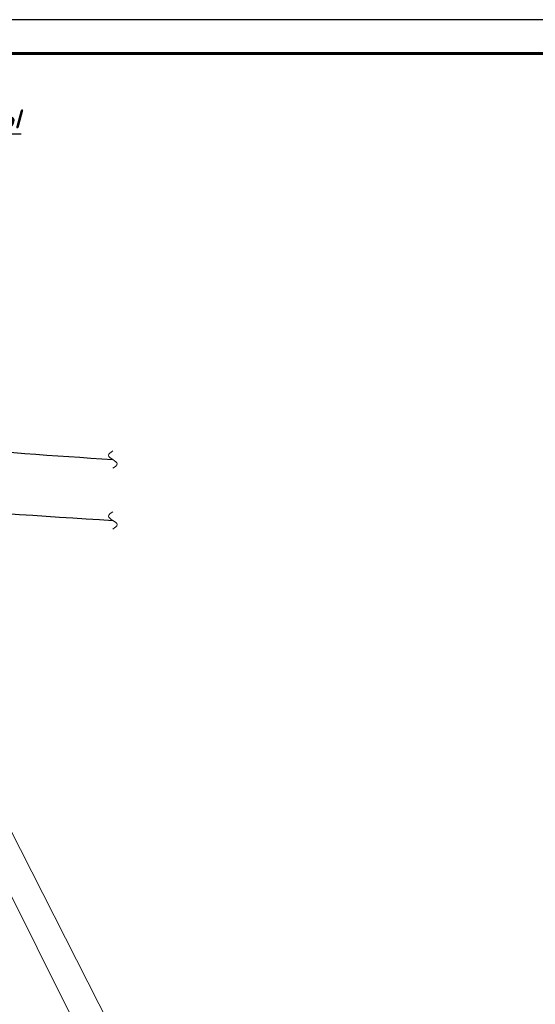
# Model space of a CAD drawing. Extents: x 4085 to 16488, y -65 to 12615.
# Tile 199 of 230: x 15707 to 15783, y 11271 to 11416. Entities that reach past the tile are written whole.
import ezdxf

# ---------------------------------------------------------------- set-up
doc = ezdxf.new("R2010")
doc.units = 0
doc.header["$MEASUREMENT"] = 0
doc.linetypes.add('CONTI', pattern=[0])
doc.layers.get('0').update_dxf_attribs({"color": 250, "linetype": 'CONTI'})
doc.layers.add('Опоры', color=7, linetype='Continuous')
doc.styles.add('V@ler@Live', font='isocpeui.ttf')

msp = doc.modelspace()

# ---------------------------------------------------------------- linework, layer by layer
at = {"color": 0, "linetype": 'ByBlock', "lineweight": 15, "transparency": 33554676}
for p, q in [((15683.29, 11341.19), (15778.62, 11154.08)), ((15773.63, 11151.54), (15679.9, 11339.47))]:
    msp.add_line(p, q, dxfattribs=at)
at = {"layer": 'Опоры', "linetype": 'Continuous', "lineweight": 25, "transparency": 33554676}
msp.add_line((15993.42, 11415.78), (15573.42, 11415.78), dxfattribs=at)
at = {"layer": 'Опоры', "linetype": 'Continuous', "lineweight": 60, "transparency": 33554676}
msp.add_line((15988.42, 11410.78), (15593.42, 11410.78), dxfattribs=at)
at = {"layer": 'Опоры', "color": 0, "linetype": 'ByBlock', "lineweight": 30, "transparency": 33554676}
for centre, radius, start, end in [((15911.67, 14180.18), 2835.6, 265.62293, 266.14799), ((15908.28, 14318.62), 2982.48, 265.79781, 266.40329)]:
    msp.add_arc(centre, radius, start, end, dxfattribs=at)
at = {"layer": 'Опоры', "color": 0, "lineweight": 9, "transparency": 33554676}
for points in [[(15721.18, 11352.25), (15720.54, 11351.62), (15721.18, 11350.98), (15721.82, 11350.35), (15721.18, 11349.71)], [(15721.18, 11343.29), (15720.54, 11342.66), (15721.18, 11342.02), (15721.82, 11341.39), (15721.18, 11340.75)]]:
    msp.add_spline(points, degree=3, dxfattribs=at)

# ---------------------------------------------------------------- texts
at = {"layer": 'Опоры', "transparency": 33554676, "style": 'V@ler@Live'}
msp.add_text('%%UСхема установки стоек опоры', height=4, dxfattribs=at).set_placement((15633.98, 11399.76))

doc.saveas('drawing.dxf')
